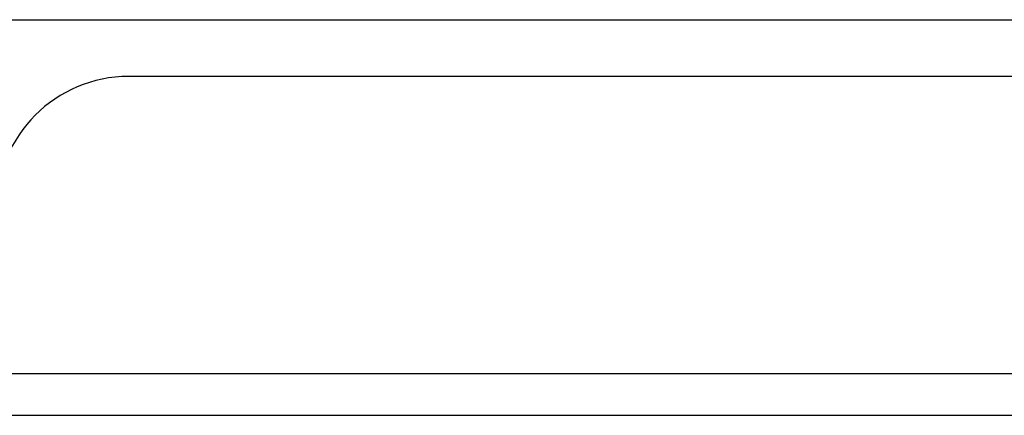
# Model space of a CAD drawing. Header units: inches. Extents: x 19 to 626, y 56 to 294.
# Tile 8 of 256: x 24.296 to 26.618, y 56.065 to 56.999. Entities that reach past the tile are written whole.
import ezdxf

# ---------------------------------------------------------------- set-up
doc = ezdxf.new("R2010")
doc.units = ezdxf.units.IN
doc.header["$MEASUREMENT"] = 0
doc.layers.add('Visible Edges(ANSI)', color=7, linetype='Continuous', lineweight=25)
doc.layers.add('Visible Tangent Edges(ANSI)', color=7, linetype='Continuous', lineweight=25)

msp = doc.modelspace()

# ---------------------------------------------------------------- linework, layer by layer
at = {"layer": 'Visible Edges(ANSI)'}
for p, q in [((24.0733, 56.999), (40.9476, 56.999)), ((40.4679, 56.865), (24.5529, 56.865)), ((84.4139, 56.065), (18.8089, 56.065))]:
    msp.add_line(p, q, dxfattribs=at)
msp.add_arc((24.5529, 56.553), 0.312, 90, 180, dxfattribs=at)
at = {"layer": 'Visible Tangent Edges(ANSI)'}
msp.add_line((18.8089, 56.164), (84.4139, 56.164), dxfattribs=at)

doc.saveas('drawing.dxf')
